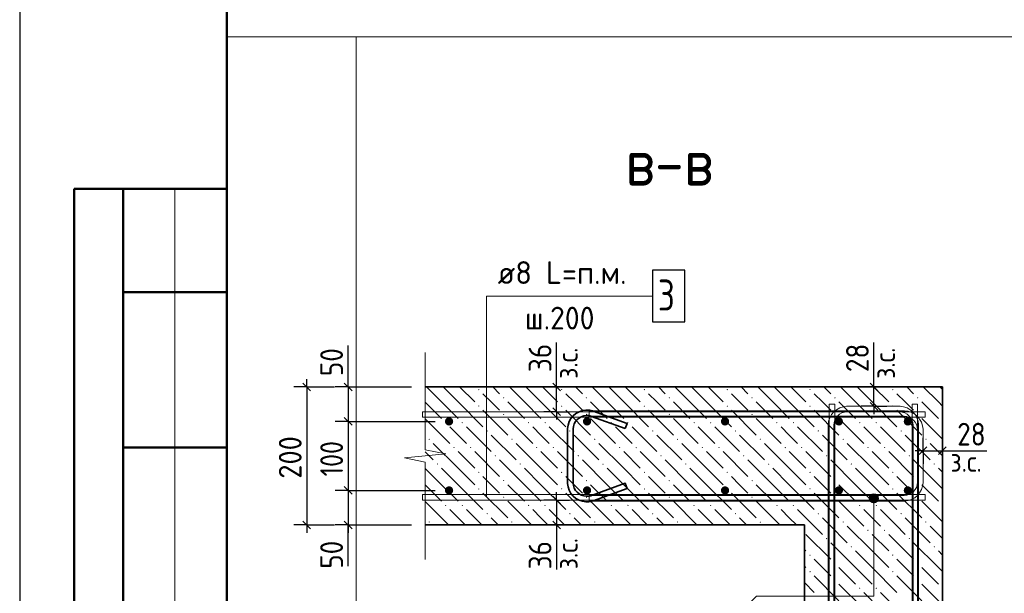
# Model space of a CAD drawing. Header units: millimetres. Extents: x 0 to 42000, y 0 to 29700.
# Tile 3 of 16: x 0 to 9514, y 11591 to 17135. Entities that reach past the tile are written whole.
import ezdxf

# ---------------------------------------------------------------- set-up
doc = ezdxf.new("R2010")
doc.units = ezdxf.units.MM
for name, color, linetype, lineweight in [('Standard', 7, 'Continuous', 25), ('ЖБ Стена верхний уровень', 7, 'Continuous', 35), ('Заголовок чертежа', 7, 'Continuous', 25), ('Позиционная метка линия выноска', 7, 'Continuous', 13), ('Примечания', 7, 'Continuous', 13), ('Стена фоновая арматура У1', 7, 'Continuous', 18), ('Стена фоновая арматура Х1', 7, 'Continuous', 35), ('Стена фоновая затяжка С-обр.', 52, 'Continuous', 25)]:
    doc.layers.add(name, color=color, linetype=linetype, lineweight=lineweight)
doc.layers.add('Размерная выноска', color=7, linetype='Continuous')
doc.layers.add('Стена Хомут', color=7, linetype='Continuous', lineweight=25, true_color=0x6e3c1e)
doc.styles.add('ISOCPEUR', font='txt')

msp = doc.modelspace()

# ---------------------------------------------------------------- hatches: boundary and pattern name
at = {"layer": 'ЖБ Стена верхний уровень', "linetype": 'Continuous', "lineweight": 18, "transparency": 33554687}
for points in [[(4430.2, 13560.3), (4436.8, 13566.8), (4443.3, 13560.3), (4436.8, 13553.8)], [(5230.2, 13560.3), (5236.8, 13566.8), (5243.3, 13560.3), (5236.8, 13553.8)], [(6030.2, 13560.3), (6036.8, 13566.8), (6043.3, 13560.3), (6036.8, 13553.8)], [(6830.2, 13560.3), (6836.8, 13566.8), (6843.3, 13560.3), (6836.8, 13553.8)], [(7630.2, 13560.3), (7636.8, 13566.8), (7643.3, 13560.3), (7636.8, 13553.8)], [(8430.2, 13560.3), (8436.8, 13566.8), (8443.3, 13560.3), (8436.8, 13553.8)], [(4670.3, 13480.3), (4676.7, 13486.8), (4683.3, 13480.3), (4676.7, 13473.8)], [(5470.3, 13480.3), (5476.7, 13486.8), (5483.3, 13480.3), (5476.7, 13473.8)], [(6270.3, 13480.3), (6276.7, 13486.8), (6283.3, 13480.3), (6276.7, 13473.8)], [(7070.3, 13480.3), (7076.7, 13486.8), (7083.3, 13480.3), (7076.7, 13473.8)], [(7870.3, 13480.3), (7876.7, 13486.8), (7883.3, 13480.3), (7876.7, 13473.8)], [(8670.3, 13480.3), (8676.7, 13486.8), (8683.3, 13480.3), (8676.7, 13473.8)], [(4430.2, 13400.3), (4436.8, 13406.8), (4443.3, 13400.3), (4436.8, 13393.8)], [(4670.3, 13320.3), (4676.7, 13326.8), (4683.3, 13320.3), (4676.7, 13313.8)], [(5230.2, 13400.3), (5236.8, 13406.8), (5243.3, 13400.3), (5236.8, 13393.8)], [(5470.3, 13320.3), (5476.7, 13326.8), (5483.3, 13320.3), (5476.7, 13313.8)], [(6030.2, 13400.3), (6036.8, 13406.8), (6043.3, 13400.3), (6036.8, 13393.8)], [(6270.3, 13320.3), (6276.7, 13326.8), (6283.3, 13320.3), (6276.7, 13313.8)], [(6830.2, 13400.3), (6836.8, 13406.8), (6843.3, 13400.3), (6836.8, 13393.8)], [(7070.3, 13320.3), (7076.7, 13326.8), (7083.3, 13320.3), (7076.7, 13313.8)], [(7630.2, 13400.3), (7636.8, 13406.8), (7643.3, 13400.3), (7636.8, 13393.8)], [(7870.3, 13320.3), (7876.7, 13326.8), (7883.3, 13320.3), (7876.7, 13313.8)], [(8430.2, 13400.3), (8436.8, 13406.8), (8443.3, 13400.3), (8436.8, 13393.8)], [(8670.3, 13320.3), (8676.7, 13326.8), (8683.3, 13320.3), (8676.7, 13313.8)], [(4110.2, 13240.3), (4116.8, 13246.8), (4123.3, 13240.3), (4116.8, 13233.8)], [(4270.3, 13240.3), (4276.7, 13246.8), (4283.3, 13240.3), (4276.7, 13233.8)], [(4910.2, 13240.3), (4916.8, 13246.8), (4923.3, 13240.3), (4916.8, 13233.8)], [(5070.3, 13240.3), (5076.7, 13246.8), (5083.3, 13240.3), (5076.7, 13233.8)], [(5710.2, 13240.3), (5716.8, 13246.8), (5723.3, 13240.3), (5716.8, 13233.8)], [(5870.3, 13240.3), (5876.7, 13246.8), (5883.3, 13240.3), (5876.7, 13233.8)], [(6510.2, 13240.3), (6516.8, 13246.8), (6523.3, 13240.3), (6516.8, 13233.8)], [(6670.3, 13240.3), (6676.7, 13246.8), (6683.3, 13240.3), (6676.7, 13233.8)], [(7310.2, 13240.3), (7316.8, 13246.8), (7323.3, 13240.3), (7316.8, 13233.8)], [(7470.3, 13240.3), (7476.7, 13246.8), (7483.3, 13240.3), (7476.7, 13233.8)], [(8110.2, 13240.3), (8116.8, 13246.8), (8123.3, 13240.3), (8116.8, 13233.8)], [(8270.3, 13240.3), (8276.7, 13246.8), (8283.3, 13240.3), (8276.7, 13233.8)], [(8910.2, 13240.3), (8915.6, 13245.6), (8915.6, 13235)], [(4510.2, 13160.3), (4516.8, 13166.8), (4523.3, 13160.3), (4516.8, 13153.8)], [(5310.2, 13160.3), (5316.8, 13166.8), (5323.3, 13160.3), (5316.8, 13153.8)], [(6110.2, 13160.3), (6116.8, 13166.8), (6123.3, 13160.3), (6116.8, 13153.8)], [(6910.2, 13160.3), (6916.8, 13166.8), (6923.3, 13160.3), (6916.8, 13153.8)], [(7710.2, 13160.3), (7716.8, 13166.8), (7723.3, 13160.3), (7716.8, 13153.8)], [(8510.2, 13160.3), (8516.8, 13166.8), (8523.3, 13160.3), (8516.8, 13153.8)], [(3950.3, 13080.3), (3956.8, 13086.8), (3963.2, 13080.3), (3956.8, 13073.8)], [(4750.3, 13080.3), (4756.8, 13086.8), (4763.2, 13080.3), (4756.8, 13073.8)], [(5550.3, 13080.3), (5556.8, 13086.8), (5563.2, 13080.3), (5556.8, 13073.8)], [(6350.3, 13080.3), (6356.8, 13086.8), (6363.3, 13080.3), (6356.8, 13073.8)], [(7150.3, 13080.3), (7156.8, 13086.8), (7163.3, 13080.3), (7156.8, 13073.8)], [(7950.3, 13080.3), (7956.8, 13086.8), (7963.3, 13080.3), (7956.8, 13073.8)], [(8750.3, 13080.3), (8756.8, 13086.8), (8763.3, 13080.3), (8756.8, 13073.8)], [(4190.2, 13000.3), (4196.7, 13006.8), (4203.3, 13000.3), (4196.7, 12993.8)], [(4350.3, 13000.3), (4356.8, 13006.8), (4363.2, 13000.3), (4356.8, 12993.8)], [(4990.2, 13000.3), (4996.7, 13006.8), (5003.3, 13000.3), (4996.7, 12993.8)], [(5150.3, 13000.3), (5156.8, 13006.8), (5163.2, 13000.3), (5156.8, 12993.8)], [(5790.2, 13000.3), (5796.7, 13006.8), (5803.3, 13000.3), (5796.7, 12993.8)], [(5950.3, 13000.3), (5956.8, 13006.8), (5963.2, 13000.3), (5956.8, 12993.8)], [(6590.2, 13000.3), (6596.7, 13006.8), (6603.3, 13000.3), (6596.7, 12993.8)], [(6750.3, 13000.3), (6756.8, 13006.8), (6763.3, 13000.3), (6756.8, 12993.8)], [(7390.2, 13000.3), (7396.8, 13006.8), (7403.3, 13000.3), (7396.8, 12993.8)], [(7550.3, 13000.3), (7556.8, 13006.8), (7563.3, 13000.3), (7556.8, 12993.8)], [(8190.2, 13000.3), (8196.8, 13006.8), (8203.3, 13000.3), (8196.8, 12993.8)], [(8350.3, 13000.3), (8356.8, 13006.8), (8363.3, 13000.3), (8356.8, 12993.8)], [(4030.2, 12840.3), (4036.8, 12846.8), (4043.3, 12840.3), (4036.8, 12833.8)], [(4590.2, 12920.3), (4596.7, 12926.8), (4603.3, 12920.3), (4596.7, 12913.8)], [(4830.2, 12840.3), (4836.8, 12846.8), (4843.3, 12840.3), (4836.8, 12833.8)], [(5390.2, 12920.3), (5396.7, 12926.8), (5403.3, 12920.3), (5396.7, 12913.8)], [(5630.2, 12840.3), (5636.8, 12846.8), (5643.3, 12840.3), (5636.8, 12833.8)], [(6190.2, 12920.3), (6196.7, 12926.8), (6203.3, 12920.3), (6196.7, 12913.8)], [(6430.2, 12840.3), (6436.8, 12846.8), (6443.3, 12840.3), (6436.8, 12833.8)], [(6990.2, 12920.3), (6996.7, 12926.8), (7003.3, 12920.3), (6996.7, 12913.8)], [(7230.2, 12840.3), (7236.8, 12846.8), (7243.3, 12840.3), (7236.8, 12833.8)], [(7790.2, 12920.3), (7796.8, 12926.8), (7803.3, 12920.3), (7796.8, 12913.8)], [(8030.2, 12840.3), (8036.8, 12846.8), (8043.3, 12840.3), (8036.8, 12833.8)], [(8590.2, 12920.3), (8596.8, 12926.8), (8603.3, 12920.3), (8596.8, 12913.8)], [(8830.3, 12840.3), (8836.8, 12846.8), (8843.3, 12840.3), (8836.8, 12833.8)], [(4430.2, 12760.3), (4436.8, 12766.8), (4443.3, 12760.3), (4436.8, 12753.8)], [(5230.2, 12760.3), (5236.8, 12766.8), (5243.3, 12760.3), (5236.8, 12753.8)], [(6030.2, 12760.3), (6036.8, 12766.8), (6043.3, 12760.3), (6036.8, 12753.8)], [(6830.2, 12760.3), (6836.8, 12766.8), (6843.3, 12760.3), (6836.8, 12753.8)], [(7630.2, 12760.3), (7636.8, 12766.8), (7643.3, 12760.3), (7636.8, 12753.8)], [(8430.2, 12760.3), (8436.8, 12766.8), (8443.3, 12760.3), (8436.8, 12753.8)], [(4670.3, 12680.3), (4676.7, 12686.8), (4683.3, 12680.3), (4676.7, 12673.8)], [(5470.3, 12680.3), (5476.7, 12686.8), (5483.3, 12680.3), (5476.7, 12673.8)], [(6270.3, 12680.3), (6276.7, 12686.8), (6283.3, 12680.3), (6276.7, 12673.8)], [(7070.3, 12680.3), (7076.7, 12686.8), (7083.3, 12680.3), (7076.7, 12673.8)], [(7870.3, 12680.3), (7876.7, 12686.8), (7883.3, 12680.3), (7876.7, 12673.8)], [(8670.3, 12680.3), (8676.7, 12686.8), (8683.3, 12680.3), (8676.7, 12673.8)], [(4430.2, 12600.3), (4436.8, 12606.8), (4443.3, 12600.3), (4436.8, 12593.8)], [(5230.2, 12600.3), (5236.8, 12606.8), (5243.3, 12600.3), (5236.8, 12593.8)], [(6030.2, 12600.3), (6036.8, 12606.8), (6043.3, 12600.3), (6036.8, 12593.8)], [(6830.2, 12600.3), (6836.8, 12606.8), (6843.3, 12600.3), (6836.8, 12593.8)], [(7630.2, 12600.3), (7636.8, 12606.8), (7643.3, 12600.3), (7636.8, 12593.8)], [(8430.2, 12600.3), (8436.8, 12606.8), (8443.3, 12600.3), (8436.8, 12593.8)], [(4670.3, 12520.3), (4676.7, 12526.8), (4683.3, 12520.3), (4676.7, 12513.8)], [(5470.3, 12520.3), (5476.7, 12526.8), (5483.3, 12520.3), (5476.7, 12513.8)], [(6270.3, 12520.3), (6276.7, 12526.8), (6283.3, 12520.3), (6276.7, 12513.8)], [(7070.3, 12520.3), (7076.7, 12526.8), (7083.3, 12520.3), (7076.7, 12513.8)], [(7870.3, 12520.3), (7876.7, 12526.8), (7883.3, 12520.3), (7876.7, 12513.8)], [(8670.3, 12520.3), (8676.7, 12526.8), (8683.3, 12520.3), (8676.7, 12513.8)], [(4110.2, 12440.3), (4116.8, 12446.8), (4123.3, 12440.3), (4116.8, 12433.8)], [(4270.3, 12440.3), (4276.7, 12446.8), (4283.3, 12440.3), (4276.7, 12433.8)], [(4910.2, 12440.3), (4916.8, 12446.8), (4923.3, 12440.3), (4916.8, 12433.8)], [(5070.3, 12440.3), (5076.7, 12446.8), (5083.3, 12440.3), (5076.7, 12433.8)], [(5710.2, 12440.3), (5716.8, 12446.8), (5723.3, 12440.3), (5716.8, 12433.8)], [(5870.3, 12440.3), (5876.7, 12446.8), (5883.3, 12440.3), (5876.7, 12433.8)], [(6510.2, 12440.3), (6516.8, 12446.8), (6523.3, 12440.3), (6516.8, 12433.8)], [(6670.3, 12440.3), (6676.7, 12446.8), (6683.3, 12440.3), (6676.7, 12433.8)], [(7310.2, 12440.3), (7316.8, 12446.8), (7323.3, 12440.3), (7316.8, 12433.8)], [(7470.3, 12440.3), (7476.7, 12446.8), (7483.3, 12440.3), (7476.7, 12433.8)], [(8110.2, 12440.3), (8116.8, 12446.8), (8123.3, 12440.3), (8116.8, 12433.8)], [(8270.3, 12440.3), (8276.7, 12446.8), (8283.3, 12440.3), (8276.7, 12433.8)], [(8910.2, 12440.3), (8915.6, 12445.6), (8915.6, 12435)], [(3950.3, 12280.3), (3956.8, 12286.8), (3963.2, 12280.3), (3956.8, 12273.8)], [(4510.2, 12360.3), (4516.8, 12366.8), (4523.3, 12360.3), (4516.8, 12353.8)], [(4750.3, 12280.3), (4756.8, 12286.8), (4763.2, 12280.3), (4756.8, 12273.8)], [(5310.2, 12360.3), (5316.8, 12366.8), (5323.3, 12360.3), (5316.8, 12353.8)], [(5550.3, 12280.3), (5556.8, 12286.8), (5563.2, 12280.3), (5556.8, 12273.8)], [(6110.2, 12360.3), (6116.8, 12366.8), (6123.3, 12360.3), (6116.8, 12353.8)], [(6350.3, 12280.3), (6356.8, 12286.8), (6363.3, 12280.3), (6356.8, 12273.8)], [(6910.2, 12360.3), (6916.8, 12366.8), (6923.3, 12360.3), (6916.8, 12353.8)], [(7150.3, 12280.3), (7156.8, 12286.8), (7163.3, 12280.3), (7156.8, 12273.8)], [(7710.2, 12360.3), (7716.8, 12366.8), (7723.3, 12360.3), (7716.8, 12353.8)], [(7950.3, 12280.3), (7956.8, 12286.8), (7963.3, 12280.3), (7956.8, 12273.8)], [(8510.2, 12360.3), (8516.8, 12366.8), (8523.3, 12360.3), (8516.8, 12353.8)], [(8750.3, 12280.3), (8756.8, 12286.8), (8763.3, 12280.3), (8756.8, 12273.8)], [(8190.2, 12200.3), (8196.8, 12206.8), (8203.3, 12200.3), (8196.8, 12193.8)], [(8350.3, 12200.3), (8356.8, 12206.8), (8363.3, 12200.3), (8356.8, 12193.8)], [(7790.2, 12120.3), (7796.8, 12126.8), (7803.3, 12120.3), (7796.8, 12113.8)], [(8590.2, 12120.3), (8596.8, 12126.8), (8603.3, 12120.3), (8596.8, 12113.8)], [(8030.2, 12040.3), (8036.8, 12046.8), (8043.3, 12040.3), (8036.8, 12033.8)], [(8830.3, 12040.3), (8836.8, 12046.8), (8843.3, 12040.3), (8836.8, 12033.8)], [(7630.2, 11960.3), (7636.8, 11966.8), (7643.3, 11960.3), (7636.8, 11953.8)], [(8430.2, 11960.3), (8436.8, 11966.8), (8443.3, 11960.3), (8436.8, 11953.8)], [(7630.2, 11800.3), (7636.8, 11806.8), (7643.3, 11800.3), (7636.8, 11793.8)], [(7870.3, 11880.3), (7876.7, 11886.8), (7883.3, 11880.3), (7876.7, 11873.8)], [(8430.2, 11800.3), (8436.8, 11806.8), (8443.3, 11800.3), (8436.8, 11793.8)], [(8670.3, 11880.3), (8676.7, 11886.8), (8683.3, 11880.3), (8676.7, 11873.8)], [(7870.3, 11720.3), (7876.7, 11726.8), (7883.3, 11720.3), (7876.7, 11713.8)], [(8670.3, 11720.3), (8676.7, 11726.8), (8683.3, 11720.3), (8676.7, 11713.8)], [(8110.2, 11640.3), (8116.8, 11646.8), (8123.3, 11640.3), (8116.8, 11633.8)], [(8270.3, 11640.3), (8276.7, 11646.8), (8283.3, 11640.3), (8276.7, 11633.8)], [(8910.2, 11640.3), (8915.6, 11645.6), (8915.6, 11635)]]:
    msp.add_hatch(color=7, dxfattribs=at).paths.add_polyline_path(points, flags=16)
at = {"layer": 'Позиционная метка линия выноска', "linetype": 'Continuous', "lineweight": 13, "transparency": 33554687}
for points in [[(8208.4, 12509.1), (8298.4, 12509.1), (8292.1, 12531.6)], [(8208.4, 12509.1), (8292.1, 12531.6), (8214.7, 12531.6)], [(8214.7, 12486.6), (8298.4, 12509.1), (8208.4, 12509.1)], [(8214.7, 12531.6), (8292.1, 12531.6), (8275.9, 12547.8)], [(8214.7, 12531.6), (8275.9, 12547.8), (8230.9, 12547.8)], [(8214.7, 12486.6), (8292.1, 12486.6), (8298.4, 12509.1)], [(8230.9, 12470.4), (8292.1, 12486.6), (8214.7, 12486.6)], [(8230.9, 12547.8), (8275.9, 12547.8), (8253.4, 12554.1)], [(8230.9, 12470.4), (8275.9, 12470.4), (8292.1, 12486.6)], [(8275.9, 12470.4), (8230.9, 12470.4), (8253.4, 12464.1)]]:
    msp.add_hatch(color=7, dxfattribs=at).paths.add_polyline_path(points)
at = {"layer": 'Стена фоновая арматура Х1', "linetype": 'Continuous', "lineweight": 18, "transparency": 33554687}
for points in [[(4188.9, 13252.4), (4185.9, 13267.7), (4177.2, 13280.7), (4164.2, 13289.4), (4148.9, 13292.4), (4133.6, 13289.4), (4120.6, 13280.7), (4112, 13267.7), (4108.9, 13252.4), (4112, 13237.1), (4120.6, 13224.1), (4133.6, 13215.5), (4148.9, 13212.4), (4164.2, 13215.5), (4177.2, 13224.1), (4185.9, 13237.1)], [(5522.2, 13252.4), (5519.2, 13267.7), (5510.5, 13280.7), (5497.5, 13289.4), (5482.2, 13292.4), (5466.9, 13289.4), (5454, 13280.7), (5445.3, 13267.7), (5442.2, 13252.4), (5445.3, 13237.1), (5454, 13224.1), (5466.9, 13215.5), (5482.2, 13212.4), (5497.5, 13215.5), (5510.5, 13224.1), (5519.2, 13237.1)], [(6855.6, 13252.4), (6852.5, 13267.7), (6843.9, 13280.7), (6830.9, 13289.4), (6815.6, 13292.4), (6800.3, 13289.4), (6787.3, 13280.7), (6778.6, 13267.7), (6775.6, 13252.4), (6778.6, 13237.1), (6787.3, 13224.1), (6800.3, 13215.5), (6815.6, 13212.4), (6830.9, 13215.5), (6843.9, 13224.1), (6852.5, 13237.1)], [(7955.6, 13252.4), (7952.5, 13267.7), (7943.9, 13280.7), (7930.9, 13289.4), (7915.6, 13292.4), (7900.3, 13289.4), (7887.3, 13280.7), (7878.6, 13267.7), (7875.6, 13252.4), (7878.6, 13237.1), (7887.3, 13224.1), (7900.3, 13215.5), (7915.6, 13212.4), (7930.9, 13215.5), (7943.9, 13224.1), (7952.5, 13237.1)], [(8622.2, 13252.4), (8619.2, 13267.7), (8610.5, 13280.7), (8597.5, 13289.4), (8582.2, 13292.4), (8566.9, 13289.4), (8554, 13280.7), (8545.3, 13267.7), (8542.2, 13252.4), (8545.3, 13237.1), (8554, 13224.1), (8566.9, 13215.5), (8582.2, 13212.4), (8597.5, 13215.5), (8610.5, 13224.1), (8619.2, 13237.1)], [(4188.9, 12585.8), (4185.9, 12601.1), (4177.2, 12614), (4164.2, 12622.7), (4148.9, 12625.8), (4133.6, 12622.7), (4120.6, 12614), (4112, 12601.1), (4108.9, 12585.8), (4112, 12570.5), (4120.6, 12557.5), (4133.6, 12548.8), (4148.9, 12545.8), (4164.2, 12548.8), (4177.2, 12557.5), (4185.9, 12570.5)], [(5522.2, 12585.8), (5519.2, 12601.1), (5510.5, 12614), (5497.5, 12622.7), (5482.2, 12625.8), (5466.9, 12622.7), (5454, 12614), (5445.3, 12601.1), (5442.2, 12585.8), (5445.3, 12570.5), (5454, 12557.5), (5466.9, 12548.8), (5482.2, 12545.8), (5497.5, 12548.8), (5510.5, 12557.5), (5519.2, 12570.5)], [(6855.6, 12585.8), (6852.5, 12601.1), (6843.9, 12614), (6830.9, 12622.7), (6815.6, 12625.8), (6800.3, 12622.7), (6787.3, 12614), (6778.6, 12601.1), (6775.6, 12585.8), (6778.6, 12570.5), (6787.3, 12557.5), (6800.3, 12548.8), (6815.6, 12545.8), (6830.9, 12548.8), (6843.9, 12557.5), (6852.5, 12570.5)], [(7955.6, 12585.8), (7952.5, 12601.1), (7943.9, 12614), (7930.9, 12622.7), (7915.6, 12625.8), (7900.3, 12622.7), (7887.3, 12614), (7878.6, 12601.1), (7875.6, 12585.8), (7878.6, 12570.5), (7887.3, 12557.5), (7900.3, 12548.8), (7915.6, 12545.8), (7930.9, 12548.8), (7943.9, 12557.5), (7952.5, 12570.5)], [(8622.2, 12585.8), (8619.2, 12601.1), (8610.5, 12614), (8597.5, 12622.7), (8582.2, 12625.8), (8566.9, 12622.7), (8554, 12614), (8545.3, 12601.1), (8542.2, 12585.8), (8545.3, 12570.5), (8554, 12557.5), (8566.9, 12548.8), (8582.2, 12545.8), (8597.5, 12548.8), (8610.5, 12557.5), (8619.2, 12570.5)]]:
    msp.add_hatch(color=7, dxfattribs=at).paths.add_polyline_path(points)

# ---------------------------------------------------------------- linework, layer by layer
at = {"layer": 'Standard', "color": 7, "linetype": 'Continuous', "lineweight": 25, "transparency": 33554687}
for p, q in [((2000, 29200), (2000, 1058.3)), ((2736.6, 13623.3), (2811.6, 13548.3)), ((3136.6, 13623.3), (3211.6, 13548.3)), ((5225.6, 13548.3), (5150.6, 13623.3)), ((8292.3, 13548.3), (8217.2, 13623.3)), ((8292.3, 13361.6), (8217.2, 13436.6)), ((5225.6, 13308.3), (5150.6, 13383.3)), ((3136.6, 13289.9), (3211.6, 13214.9)), ((8691.4, 12931.5), (8766.4, 13006.5)), ((8878.1, 12931.5), (8953.1, 13006.5)), ((3136.6, 12623.3), (3211.6, 12548.3)), ((5150.6, 12529.9), (5225.6, 12454.9)), ((2736.6, 12289.9), (2811.6, 12214.9)), ((3136.6, 12289.9), (3211.6, 12214.9)), ((5150.6, 12289.9), (5225.6, 12214.9))]:
    msp.add_line(p, q, dxfattribs=at)
at = {"layer": 'Standard', "color": 254, "linetype": 'Continuous', "lineweight": 18, "true_color": 0xc4c4ff, "transparency": 33554687}
msp.add_line((3251.8, 16969.3), (3251.8, 7459.6), dxfattribs=at)
at = {"layer": 'Standard', "color": 7, "linetype": 'Continuous', "lineweight": 50, "transparency": 33554687}
for p, q in [((6.2, 15500), (0, 15500)), ((2000, 15500), (526.8, 15500)), ((526.8, 15500), (526.8, 9000)), ((526.8, 15500), (526.8, 9000)), ((1000, 15500), (1000, 9000)), ((2000, 14500), (1000, 14500)), ((2000, 13000), (1000, 13000))]:
    msp.add_line(p, q, dxfattribs=at)
at = {"layer": 'Standard', "color": 7, "linetype": 'Continuous', "lineweight": 13, "transparency": 33554687}
msp.add_line((1500, 15500), (1500, 9000), dxfattribs=at)
at = {"layer": 'Standard', "color": 7, "linetype": 'Continuous', "lineweight": -3, "transparency": 33554687}
for p, q in [((2774.1, 13585.8), (2774.1, 13660.8)), ((3174.1, 13585.8), (3174.1, 13660.8)), ((5188.1, 13585.8), (5188.1, 13660.8)), ((8254.8, 13585.8), (8254.8, 13660.8)), ((2774.1, 13585.8), (2649.1, 13585.8)), ((2774.1, 13585.8), (2899.1, 13585.8)), ((2774.1, 13585.8), (3040.8, 13585.8)), ((2774.1, 13585.8), (2774.1, 12252.4)), ((3174.1, 13585.8), (3049.1, 13585.8)), ((3174.1, 13585.8), (3299.1, 13585.8)), ((3174.1, 13585.8), (3785.1, 13585.8)), ((3174.1, 13585.8), (3174.1, 13252.4)), ((5188.1, 13585.8), (5063.1, 13585.8)), ((5188.1, 13585.8), (5313.1, 13585.8)), ((5188.1, 13345.8), (5188.1, 13585.8)), ((8254.8, 13585.8), (8129.8, 13585.8)), ((8254.8, 13585.8), (8379.7, 13585.8)), ((8254.8, 13399.1), (8254.8, 13585.8)), ((5188.1, 13345.8), (5063.1, 13345.8)), ((5188.1, 13345.8), (5313.1, 13345.8)), ((5188.1, 13345.8), (5188.1, 13270.8)), ((8254.8, 13399.1), (8129.8, 13399.1)), ((8254.8, 13399.1), (8379.7, 13399.1)), ((8254.8, 13399.1), (8254.8, 13324.1)), ((3174.1, 13252.4), (3049.1, 13252.4)), ((3174.1, 13252.4), (3299.1, 13252.4)), ((3174.1, 13252.4), (4015.6, 13252.4)), ((3174.1, 13252.4), (3174.1, 12585.8)), ((8728.9, 12969), (8728.9, 13094)), ((8915.6, 12969), (8915.6, 13094)), ((8728.9, 12969), (8653.9, 12969)), ((8728.9, 12969), (8728.9, 12844)), ((8728.9, 12969), (8915.6, 12969)), ((8915.6, 12969), (8915.6, 12844)), ((8915.6, 12969), (8990.6, 12969)), ((3174.1, 12585.8), (3049.1, 12585.8)), ((3174.1, 12585.8), (3299.1, 12585.8)), ((3174.1, 12585.8), (4015.6, 12585.8)), ((3174.1, 12585.8), (3174.1, 12252.4)), ((5188.1, 12492.4), (5188.1, 12567.4)), ((5188.1, 12492.4), (5063.1, 12492.4)), ((5188.1, 12492.4), (5313.1, 12492.4)), ((5188.1, 12492.4), (5188.1, 12252.4)), ((2774.1, 12252.4), (2649.1, 12252.4)), ((2774.1, 12252.4), (2899.1, 12252.4)), ((2774.1, 12252.4), (3040.8, 12252.4)), ((2774.1, 12252.4), (2774.1, 12177.4)), ((3174.1, 12252.4), (3049.1, 12252.4)), ((3174.1, 12252.4), (3299.1, 12252.4)), ((3174.1, 12252.4), (3785.1, 12252.4)), ((3174.1, 12252.4), (3174.1, 12177.4)), ((5188.1, 12252.4), (5063.1, 12252.4)), ((5188.1, 12252.4), (5313.1, 12252.4)), ((5188.1, 12252.4), (5188.1, 12177.4))]:
    msp.add_line(p, q, dxfattribs=at)
at = {"layer": 'Standard', "color": 7, "linetype": 'Continuous', "lineweight": 25, "transparency": 33554687}
msp.add_lwpolyline([(0, 0), (42000, 0), (42000, 29700), (0, 29700), (0, 0)], close=True, dxfattribs=at)
at = {"layer": 'Standard', "color": 7, "linetype": 'Continuous', "lineweight": 50, "transparency": 33554687}
msp.add_lwpolyline([(2000, 29200), (41500, 29200), (41500, 500), (2000, 500), (2000, 29200)], close=True, dxfattribs=at)
at = {"layer": 'Standard', "color": 7, "linetype": 'Continuous', "lineweight": 13, "transparency": 33554687}
for points in [[(31777, 29200), (2000, 29200), (2000, 6000), (31777, 6000), (31777, 29200)], [(2000, 16969.3), (2000, 500), (24618.4, 500), (24618.4, 16969.3), (2000, 16969.3)]]:
    msp.add_lwpolyline(points, dxfattribs=at)
at = {"layer": 'ЖБ Стена верхний уровень', "color": 7, "linetype": 'Continuous', "lineweight": 35, "transparency": 33554687}
for p, q in [((8915.6, 13585.8), (3918.5, 13585.8)), ((8915.6, 12252.4), (8915.6, 13585.8)), ((3918.5, 12252.4), (7582.2, 12252.4)), ((7582.2, 12252.4), (7582.2, 8126.3)), ((8915.6, 8126.3), (8915.6, 12252.4))]:
    msp.add_line(p, q, dxfattribs=at)
at = {"layer": 'ЖБ Стена верхний уровень', "color": 9, "linetype": 'Continuous', "lineweight": 18, "true_color": 0xc7c7c7, "transparency": 33554687}
for p, q in [((4076.7, 13440.3), (3931.3, 13585.8)), ((4091.3, 13585.8), (4236.8, 13440.3)), ((4251.3, 13585.8), (4396.7, 13440.3)), ((4556.8, 13440.3), (4476.7, 13520.3)), ((4571.3, 13585.8), (4636.8, 13520.3)), ((4876.7, 13440.3), (4731.3, 13585.8)), ((4891.3, 13585.8), (5036.8, 13440.3)), ((5051.3, 13585.8), (5196.7, 13440.3)), ((5356.8, 13440.3), (5276.7, 13520.3)), ((5371.3, 13585.8), (5436.8, 13520.3)), ((5676.7, 13440.3), (5531.3, 13585.8)), ((5691.3, 13585.8), (5836.8, 13440.3)), ((5851.3, 13585.8), (5996.7, 13440.3)), ((6156.8, 13440.3), (6076.7, 13520.3)), ((6171.3, 13585.8), (6236.8, 13520.3)), ((6476.7, 13440.3), (6331.3, 13585.8)), ((6491.3, 13585.8), (6636.8, 13440.3)), ((6651.3, 13585.8), (6796.7, 13440.3)), ((6956.8, 13440.3), (6876.7, 13520.3)), ((6971.3, 13585.8), (7036.8, 13520.3)), ((7276.7, 13440.3), (7131.3, 13585.8)), ((7291.3, 13585.8), (7436.8, 13440.3)), ((7451.3, 13585.8), (7596.8, 13440.3)), ((7756.8, 13440.3), (7676.7, 13520.3)), ((7771.3, 13585.8), (7836.8, 13520.3)), ((8076.7, 13440.3), (7931.3, 13585.8)), ((8091.3, 13585.8), (8236.8, 13440.3)), ((8251.3, 13585.8), (8396.8, 13440.3)), ((8556.8, 13440.3), (8476.7, 13520.3)), ((8571.3, 13585.8), (8636.8, 13520.3)), ((8876.7, 13440.3), (8731.3, 13585.8)), ((8891.3, 13585.8), (8915.6, 13561.5)), ((3918.5, 13438.6), (4076.7, 13280.3)), ((4076.7, 13440.3), (4236.8, 13280.3)), ((4236.8, 13440.3), (4476.7, 13200.3)), ((4636.8, 13360.3), (4556.8, 13440.3)), ((4716.8, 13440.3), (4876.7, 13280.3)), ((4876.7, 13440.3), (5036.8, 13280.3)), ((5036.8, 13440.3), (5276.7, 13200.3)), ((5436.8, 13360.3), (5356.8, 13440.3)), ((5516.8, 13440.3), (5676.7, 13280.3)), ((5676.7, 13440.3), (5836.8, 13280.3)), ((5836.8, 13440.3), (6076.7, 13200.3)), ((6236.8, 13360.3), (6156.8, 13440.3)), ((6316.8, 13440.3), (6476.7, 13280.3)), ((6476.7, 13440.3), (6636.8, 13280.3)), ((6636.8, 13440.3), (6876.7, 13200.3)), ((7036.8, 13360.3), (6956.8, 13440.3)), ((7116.8, 13440.3), (7276.7, 13280.3)), ((7276.7, 13440.3), (7436.8, 13280.3)), ((7436.8, 13440.3), (7676.7, 13200.3)), ((7836.8, 13360.3), (7756.8, 13440.3)), ((7916.8, 13440.3), (8076.7, 13280.3)), ((8076.7, 13440.3), (8236.8, 13280.3)), ((8236.8, 13440.3), (8476.7, 13200.3)), ((8636.8, 13360.3), (8556.8, 13440.3)), ((8716.8, 13440.3), (8876.7, 13280.3)), ((8876.7, 13440.3), (8915.6, 13401.5)), ((4476.7, 13360.3), (4716.8, 13120.3)), ((5276.7, 13360.3), (5516.8, 13120.3)), ((6076.7, 13360.3), (6316.8, 13120.3)), ((6876.7, 13360.3), (7116.8, 13120.3)), ((7676.7, 13360.3), (7916.8, 13120.3)), ((8476.7, 13360.3), (8716.8, 13120.3)), ((3918.5, 13278.6), (4156.8, 13040.3)), ((4716.8, 13280.3), (4956.8, 13040.3)), ((5516.8, 13280.3), (5756.8, 13040.3)), ((6316.8, 13280.3), (6556.8, 13040.3)), ((7116.8, 13280.3), (7356.8, 13040.3)), ((7916.8, 13280.3), (8156.8, 13040.3)), ((8716.8, 13280.3), (8915.6, 13081.5)), ((4236.8, 13120.3), (4156.8, 13200.3)), ((4316.8, 13200.3), (4556.8, 12960.3)), ((5036.8, 13120.3), (4956.8, 13200.3)), ((5116.8, 13200.3), (5356.8, 12960.3)), ((5836.8, 13120.3), (5756.8, 13200.3)), ((5916.8, 13200.3), (6156.8, 12960.3)), ((6636.8, 13120.3), (6556.8, 13200.3)), ((6716.8, 13200.3), (6956.8, 12960.3)), ((7436.8, 13120.3), (7356.8, 13200.3)), ((7516.8, 13200.3), (7756.8, 12960.3)), ((8236.8, 13120.3), (8156.8, 13200.3)), ((8316.8, 13200.3), (8556.8, 12960.3)), ((4236.8, 12800.3), (3996.7, 13040.3)), ((4316.8, 13040.3), (4236.8, 13120.3)), ((4556.8, 13120.3), (4796.7, 12880.3)), ((5036.8, 12800.3), (4796.7, 13040.3)), ((5116.8, 13040.3), (5036.8, 13120.3)), ((5356.8, 13120.3), (5596.7, 12880.3)), ((5836.8, 12800.3), (5596.7, 13040.3)), ((5916.8, 13040.3), (5836.8, 13120.3)), ((6156.8, 13120.3), (6396.7, 12880.3)), ((6636.8, 12800.3), (6396.7, 13040.3)), ((6716.8, 13040.3), (6636.8, 13120.3)), ((6956.8, 13120.3), (7196.7, 12880.3)), ((7436.8, 12800.3), (7196.7, 13040.3)), ((7516.8, 13040.3), (7436.8, 13120.3)), ((7756.8, 13120.3), (7996.8, 12880.3)), ((8236.8, 12800.3), (7996.8, 13040.3)), ((8316.8, 13040.3), (8236.8, 13120.3)), ((8556.8, 13120.3), (8796.8, 12880.3)), ((8915.6, 12921.5), (8796.8, 13040.3)), ((3918.5, 12958.6), (3996.7, 12880.3)), ((4236.8, 12960.3), (4396.7, 12800.3)), ((4396.7, 12960.3), (4636.8, 12720.3)), ((5036.8, 12960.3), (5196.7, 12800.3)), ((5196.7, 12960.3), (5436.8, 12720.3)), ((5836.8, 12960.3), (5996.7, 12800.3)), ((5996.7, 12960.3), (6236.8, 12720.3)), ((6636.8, 12960.3), (6796.7, 12800.3)), ((6796.7, 12960.3), (7036.8, 12720.3)), ((7436.8, 12960.3), (7596.8, 12800.3)), ((7596.8, 12960.3), (7836.8, 12720.3)), ((8236.8, 12960.3), (8396.8, 12800.3)), ((8396.8, 12960.3), (8636.8, 12720.3)), ((4876.7, 12640.3), (4636.8, 12880.3)), ((5676.7, 12640.3), (5436.8, 12880.3)), ((6476.7, 12640.3), (6236.8, 12880.3)), ((7276.7, 12640.3), (7036.8, 12880.3)), ((8076.7, 12640.3), (7836.8, 12880.3)), ((8876.7, 12640.3), (8636.8, 12880.3)), ((4076.7, 12640.3), (3918.5, 12798.6)), ((4076.7, 12800.3), (4236.8, 12640.3)), ((4236.8, 12800.3), (4396.7, 12640.3)), ((4876.7, 12800.3), (5036.8, 12640.3)), ((5036.8, 12800.3), (5196.7, 12640.3)), ((5676.7, 12800.3), (5836.8, 12640.3)), ((5836.8, 12800.3), (5996.7, 12640.3)), ((6476.7, 12800.3), (6636.8, 12640.3)), ((6636.8, 12800.3), (6796.7, 12640.3)), ((7276.7, 12800.3), (7436.8, 12640.3)), ((7436.8, 12800.3), (7596.8, 12640.3)), ((8076.7, 12800.3), (8236.8, 12640.3)), ((8236.8, 12800.3), (8396.8, 12640.3)), ((8876.7, 12800.3), (8915.6, 12761.5)), ((4556.8, 12640.3), (4476.7, 12720.3)), ((5356.8, 12640.3), (5276.7, 12720.3)), ((6156.8, 12640.3), (6076.7, 12720.3)), ((6956.8, 12640.3), (6876.7, 12720.3)), ((7756.8, 12640.3), (7676.7, 12720.3)), ((8556.8, 12640.3), (8476.7, 12720.3)), ((3918.5, 12638.6), (4076.7, 12480.3)), ((4076.7, 12640.3), (4236.8, 12480.3)), ((4236.8, 12640.3), (4476.7, 12400.3)), ((4476.7, 12560.3), (4716.8, 12320.3)), ((4636.8, 12560.3), (4556.8, 12640.3)), ((4716.8, 12640.3), (4876.7, 12480.3)), ((4876.7, 12640.3), (5036.8, 12480.3)), ((5036.8, 12640.3), (5276.7, 12400.3)), ((5276.7, 12560.3), (5516.8, 12320.3)), ((5436.8, 12560.3), (5356.8, 12640.3)), ((5516.8, 12640.3), (5676.7, 12480.3)), ((5676.7, 12640.3), (5836.8, 12480.3)), ((5836.8, 12640.3), (6076.7, 12400.3)), ((6076.7, 12560.3), (6316.8, 12320.3)), ((6236.8, 12560.3), (6156.8, 12640.3)), ((6316.8, 12640.3), (6476.7, 12480.3)), ((6476.7, 12640.3), (6636.8, 12480.3)), ((6636.8, 12640.3), (6876.7, 12400.3)), ((6876.7, 12560.3), (7116.8, 12320.3)), ((7036.8, 12560.3), (6956.8, 12640.3)), ((7116.8, 12640.3), (7276.7, 12480.3)), ((7276.7, 12640.3), (7436.8, 12480.3)), ((7436.8, 12640.3), (7676.7, 12400.3)), ((7676.7, 12560.3), (7916.8, 12320.3)), ((7836.8, 12560.3), (7756.8, 12640.3)), ((7916.8, 12640.3), (8076.7, 12480.3)), ((8076.7, 12640.3), (8236.8, 12480.3)), ((8236.8, 12640.3), (8476.7, 12400.3)), ((8476.7, 12560.3), (8716.8, 12320.3)), ((8636.8, 12560.3), (8556.8, 12640.3)), ((8716.8, 12640.3), (8876.7, 12480.3)), ((8876.7, 12640.3), (8915.6, 12601.5)), ((3918.5, 12478.6), (4144.6, 12252.4)), ((4716.8, 12480.3), (4944.6, 12252.4)), ((5516.8, 12480.3), (5744.6, 12252.4)), ((6316.8, 12480.3), (6544.6, 12252.4)), ((7116.8, 12480.3), (7344.6, 12252.4)), ((7916.8, 12480.3), (8144.6, 12252.4)), ((8716.8, 12480.3), (8915.6, 12281.5)), ((4236.8, 12320.3), (4156.8, 12400.3)), ((4316.8, 12400.3), (4464.6, 12252.4)), ((5036.8, 12320.3), (4956.8, 12400.3)), ((5116.8, 12400.3), (5264.6, 12252.4)), ((5836.8, 12320.3), (5756.8, 12400.3)), ((5916.8, 12400.3), (6064.6, 12252.4)), ((6636.8, 12320.3), (6556.8, 12400.3)), ((6716.8, 12400.3), (6864.6, 12252.4)), ((7436.8, 12320.3), (7356.8, 12400.3)), ((7516.8, 12400.3), (7664.6, 12252.4)), ((8236.8, 12320.3), (8156.8, 12400.3)), ((8316.8, 12400.3), (8464.6, 12252.4)), ((4304.6, 12252.4), (4236.8, 12320.3)), ((4556.8, 12320.3), (4624.6, 12252.4)), ((5104.6, 12252.4), (5036.8, 12320.3)), ((5356.8, 12320.3), (5424.6, 12252.4)), ((5904.6, 12252.4), (5836.8, 12320.3)), ((6156.8, 12320.3), (6224.6, 12252.4)), ((6704.6, 12252.4), (6636.8, 12320.3)), ((6956.8, 12320.3), (7024.6, 12252.4)), ((7504.6, 12252.4), (7436.8, 12320.3)), ((7756.8, 12320.3), (7824.6, 12252.4)), ((8304.6, 12252.4), (8236.8, 12320.3)), ((8556.8, 12320.3), (8624.6, 12252.4)), ((7664.6, 12252.4), (7756.8, 12160.3)), ((7824.6, 12252.4), (7996.8, 12080.3)), ((8236.8, 12000.3), (7996.8, 12240.3)), ((8144.6, 12252.4), (8156.8, 12240.3)), ((8316.8, 12240.3), (8304.6, 12252.4)), ((8464.6, 12252.4), (8556.8, 12160.3)), ((8624.6, 12252.4), (8796.8, 12080.3)), ((8915.6, 12121.5), (8796.8, 12240.3)), ((7596.8, 12160.3), (7836.8, 11920.3)), ((8236.8, 12160.3), (8396.8, 12000.3)), ((8396.8, 12160.3), (8636.8, 11920.3)), ((7582.2, 12014.8), (7596.8, 12000.3)), ((8076.7, 11840.3), (7836.8, 12080.3)), ((8076.7, 12000.3), (8236.8, 11840.3)), ((8236.8, 12000.3), (8396.8, 11840.3)), ((8876.7, 11840.3), (8636.8, 12080.3)), ((8876.7, 12000.3), (8915.6, 11961.5)), ((7756.8, 11840.3), (7676.7, 11920.3)), ((8556.8, 11840.3), (8476.7, 11920.3)), ((7582.2, 11854.8), (7596.8, 11840.3)), ((7836.8, 11760.3), (7756.8, 11840.3)), ((7916.8, 11840.3), (8076.7, 11680.3)), ((8076.7, 11840.3), (8236.8, 11680.3)), ((8236.8, 11840.3), (8476.7, 11600.3)), ((8636.8, 11760.3), (8556.8, 11840.3)), ((8716.8, 11840.3), (8876.7, 11680.3)), ((8876.7, 11840.3), (8915.6, 11801.5)), ((7676.7, 11760.3), (7916.8, 11520.3)), ((8476.7, 11760.3), (8716.8, 11520.3)), ((7582.2, 11694.8), (7676.7, 11600.3)), ((7916.8, 11680.3), (8156.8, 11440.3)), ((8716.8, 11680.3), (8915.6, 11481.5)), ((8236.8, 11520.3), (8156.8, 11600.3)), ((8316.8, 11600.3), (8556.8, 11360.3))]:
    msp.add_line(p, q, dxfattribs=at)
at = {"layer": 'Позиционная метка линия выноска', "color": 7, "linetype": 'Continuous', "lineweight": 13, "transparency": 33554687}
for p, q in [((8208.4, 12509.1), (8208.4, 12509.1)), ((8253.4, 12554.1), (8253.4, 12554.1)), ((8253.4, 12464.1), (8253.4, 12464.1)), ((8298.4, 12509.1), (8298.4, 12509.1))]:
    msp.add_line(p, q, dxfattribs=at)
for points in [[(4511.2, 12519.1), (4511.2, 14463.5), (6116.2, 14463.5)], [(6797.8, 11241.3), (7118.8, 11562.3), (8253.4, 11562.3), (8253.4, 12509.1)]]:
    msp.add_lwpolyline(points, dxfattribs=at)
msp.add_circle((8253.4, 12509.1), 45, dxfattribs=at)
at = {"layer": 'Примечания', "color": 7, "linetype": 'Continuous', "lineweight": 13, "transparency": 33554687}
for p, q in [((3918.5, 13919.1), (3918.5, 13919.1)), ((3918.5, 12979.1), (3918.5, 13919.1)), ((4118.5, 12939.1), (3918.5, 12979.1)), ((3718.5, 12899.1), (4118.5, 12939.1)), ((3918.5, 12859.1), (3718.5, 12899.1)), ((3918.5, 11919.1), (3918.5, 12859.1))]:
    msp.add_line(p, q, dxfattribs=at)
at = {"layer": 'Размерная выноска', "color": 7, "linetype": 'Continuous', "lineweight": -3, "transparency": 33554687}
for p, q in [((5188.1, 13585.8), (5188.1, 14016)), ((8254.8, 13585.8), (8254.8, 14016)), ((3174.1, 13585.8), (3174.1, 13985.8)), ((8915.6, 12969), (9345.8, 12969)), ((3174.1, 11852.4), (3174.1, 12252.4)), ((5188.1, 12252.4), (5188.1, 11822.2))]:
    msp.add_line(p, q, dxfattribs=at)
at = {"layer": 'Стена фоновая арматура У1', "color": 7, "linetype": 'Continuous', "lineweight": 25, "transparency": 33554687}
msp.add_lwpolyline([(6116.2, 14213.5), (6426.2, 14213.5), (6426.2, 14713.5), (6116.2, 14713.5), (6116.2, 14213.5)], dxfattribs=at)
at = {"layer": 'Стена фоновая арматура У1', "color": 7, "linetype": 'Continuous', "lineweight": 13, "transparency": 33554687}
for points in [[(7822.2, 8099.6), (7822.2, 13419.1), (7875.6, 13419.1), (7875.6, 8099.6), (7822.2, 8099.6)], [(8622.2, 8099.6), (8622.2, 13419.1), (8675.6, 13419.1), (8675.6, 8099.6), (8622.2, 8099.6)], [(8748.9, 13292.4), (3891.8, 13292.4), (3891.8, 13345.8), (8748.9, 13345.8), (8748.9, 13292.4)], [(8748.9, 12492.4), (3891.8, 12492.4), (3891.8, 12545.8), (8748.9, 12545.8), (8748.9, 12492.4)]]:
    msp.add_lwpolyline(points, dxfattribs=at)
at = {"layer": 'Стена фоновая затяжка С-обр.', "color": 7, "linetype": 'Continuous', "lineweight": 35, "transparency": 33554687}
msp.add_lwpolyline([(5851.8, 13182.5), (5525, 13301.4), (5519.7, 13303.2), (5514.4, 13304.7), (5509, 13306), (5503.6, 13307.1), (5498.2, 13307.9), (5492.7, 13308.5), (5487.2, 13308.9), (5481.6, 13309.1), (5475.3, 13309.1), (5451.2, 13305.7), (5426.8, 13297.7), (5404.5, 13285.2), (5386.3, 13270), (5371.1, 13251.8), (5358.5, 13229.4), (5350.5, 13205), (5347.1, 13180.9), (5347.1, 12657.3), (5350.5, 12633.2), (5358.5, 12608.8), (5371.1, 12586.4), (5386.3, 12568.2), (5404.5, 12553), (5426.8, 12540.5), (5451.2, 12532.4), (5475.3, 12529.1), (5481.6, 12529.1), (5487.2, 12529.3), (5492.7, 12529.7), (5498.2, 12530.3), (5503.6, 12531.1), (5509, 12532.2), (5514.4, 12533.5), (5519.7, 12535), (5525, 12536.7), (5851.8, 12655.7), (5870.1, 12605.6), (5542.5, 12486.3), (5535.3, 12484), (5527.9, 12481.9), (5520.4, 12480.1), (5512.9, 12478.6), (5505.3, 12477.4), (5497.6, 12476.5), (5490, 12476), (5482.4, 12475.8), (5471.6, 12475.8), (5439.1, 12480.3), (5405.2, 12491.4), (5374.1, 12508.9), (5348.4, 12530.4), (5327, 12556), (5309.5, 12587.2), (5298.3, 12621.1), (5293.8, 12653.6), (5293.8, 13184.6), (5298.3, 13217.1), (5309.5, 13251), (5327, 13282.2), (5348.4, 13307.8), (5374.1, 13329.3), (5405.2, 13346.7), (5439.1, 13357.9), (5471.6, 13362.4), (5482.4, 13362.4), (5490, 13362.2), (5497.6, 13361.6), (5505.3, 13360.8), (5512.9, 13359.6), (5520.4, 13358.1), (5527.9, 13356.3), (5535.3, 13354.2), (5542.5, 13351.8), (5870.1, 13232.6), (5851.8, 13182.5)], dxfattribs=at)
at = {"layer": 'Стена Хомут', "color": 36, "linetype": 'Continuous', "lineweight": 13, "true_color": 0x6e3c1e, "transparency": 33554687}
for points in [[(5503.7, 13355.8), (8551.1, 13355.8), (8583.6, 13351.2), (8617.5, 13340.1), (8648.6, 13322.6), (8674.3, 13301.2), (8695.8, 13275.5), (8713.2, 13244.3), (8724.4, 13210.4), (8728.9, 13177.9), (8728.9, 12660.3), (8724.4, 12627.7), (8713.2, 12593.9), (8695.8, 12562.7), (8674.3, 12537), (8648.6, 12515.6), (8617.5, 12498.1), (8583.6, 12487), (8551.1, 12482.4), (5503.7, 12482.4), (5503.7, 12535.8), (8547.4, 12535.8), (8571.5, 12539.1), (8595.9, 12547.2), (8618.3, 12559.7), (8636.5, 12574.9), (8651.6, 12593.1), (8664.2, 12615.4), (8672.2, 12639.9), (8675.6, 12664), (8675.6, 13174.2), (8672.2, 13198.3), (8664.2, 13222.7), (8651.6, 13245.1), (8636.5, 13263.3), (8618.3, 13278.5), (8595.9, 13291), (8571.5, 13299.1), (8547.4, 13302.4), (5503.7, 13302.4), (5503.7, 13355.8)], [(7812.2, 10173.9), (7812.2, 13221.2), (7816.8, 13253.8), (7827.9, 13287.6), (7845.4, 13318.8), (7866.8, 13344.5), (7892.5, 13365.9), (7923.7, 13383.4), (7957.6, 13394.6), (7990.1, 13399.1), (8507.7, 13399.1), (8540.3, 13394.6), (8574.1, 13383.4), (8605.3, 13365.9), (8631, 13344.5), (8652.4, 13318.8), (8669.9, 13287.6), (8681.1, 13253.8), (8685.6, 13221.2), (8685.6, 10173.9)], [(7812.2, 10173.9), (7812.2, 13221.2), (7816.8, 13253.8), (7827.9, 13287.6), (7845.4, 13318.8), (7866.8, 13344.5), (7892.5, 13365.9), (7923.7, 13383.4), (7957.6, 13394.6), (7990.1, 13399.1), (8507.7, 13399.1), (8540.3, 13394.6), (8574.1, 13383.4), (8605.3, 13365.9), (8631, 13344.5), (8652.4, 13318.8), (8669.9, 13287.6), (8681.1, 13253.8), (8685.6, 13221.2), (8685.6, 10173.9)], [(8632.2, 10173.9), (8632.2, 13217.6), (8628.9, 13241.7), (8620.8, 13266.1), (8608.3, 13288.4), (8593.1, 13306.6), (8574.9, 13321.8), (8552.6, 13334.4), (8528.1, 13342.4), (8504, 13345.8), (7993.8, 13345.8), (7969.7, 13342.4), (7945.3, 13334.4), (7922.9, 13321.8), (7904.7, 13306.6), (7889.5, 13288.4), (7877, 13266.1), (7868.9, 13241.7), (7865.6, 13217.6), (7865.6, 10173.9)], [(8632.2, 10173.9), (8632.2, 13217.6), (8628.9, 13241.7), (8620.8, 13266.1), (8608.3, 13288.4), (8593.1, 13306.6), (8574.9, 13321.8), (8552.6, 13334.4), (8528.1, 13342.4), (8504, 13345.8), (7993.8, 13345.8), (7969.7, 13342.4), (7945.3, 13334.4), (7922.9, 13321.8), (7904.7, 13306.6), (7889.5, 13288.4), (7877, 13266.1), (7868.9, 13241.7), (7865.6, 13217.6), (7865.6, 10173.9)]]:
    msp.add_lwpolyline(points, dxfattribs=at)

# ---------------------------------------------------------------- texts
at = {"layer": 'Standard', "color": 7, "linetype": 'Continuous', "lineweight": 25, "transparency": 33554687, "char_height": 220, "attachment_point": 7, "rotation": 90, "style": 'ISOCPEUR'}
for s, insert, width in [('\\W0.87;36', (5138.1, 13728.9), 403.932), ('\\W0.87;28', (8204.8, 13728.9), 403.932), ('\\W0.87;50', (3124.1, 13689.9), 403.924), ('\\W0.91;200', (2724.1, 12699.1), 561.981), ('\\W0.83;100', (3124.1, 12721.1), 508.571), ('\\W0.87;50', (3124.1, 11828.9), 403.924), ('\\W0.87;36', (5138.1, 11823.3), 403.924)]:
    msp.add_mtext(s, dxfattribs=dict(at, insert=insert, width=width))
at = {"layer": 'Standard', "color": 7, "linetype": 'Continuous', "lineweight": 18, "transparency": 33554687, "char_height": 200, "attachment_point": 7, "rotation": 90, "style": 'ISOCPEUR'}
for insert, width in [((5391.2, 13664.1), 459.942), ((8457.9, 13664.1), 459.942), ((5391.2, 11824.1), 459.957)]:
    msp.add_mtext('\\W0.90;з.с.', dxfattribs=dict(at, insert=insert, width=width))
at = {"layer": 'Standard', "color": 7, "linetype": 'Continuous', "lineweight": 25, "transparency": 33554687, "insert": (9058.8, 13019), "char_height": 220, "width": 403.932, "attachment_point": 7, "style": 'ISOCPEUR'}
msp.add_mtext('\\W0.87;28', dxfattribs=at)
at = {"layer": 'Standard', "color": 7, "linetype": 'Continuous', "lineweight": 18, "transparency": 33554687, "insert": (8993.9, 12765.9), "char_height": 200, "width": 459.942, "attachment_point": 7, "style": 'ISOCPEUR'}
msp.add_mtext('\\W0.90;з.с.', dxfattribs=at)
at = {"layer": 'Заголовок чертежа', "color": 7, "linetype": 'Continuous', "lineweight": 50, "transparency": 33554687, "insert": (5852.4, 15531.9), "char_height": 450, "width": 1149.522, "attachment_point": 7, "style": 'ISOCPEUR'}
msp.add_mtext('\\W0.91;в-в', dxfattribs=at)
at = {"layer": 'Стена фоновая арматура У1', "color": 7, "linetype": 'Continuous', "lineweight": 13, "transparency": 33554687, "attachment_point": 7, "style": 'ISOCPEUR'}
for s, insert, char_height, width in [('\\W0.97;ø8 L=п.м. ', (4618.2, 14580.9), 220, 1491.871), ('\\W0.78;3', (6166.2, 14323.5), 300, 326.407), ('\\W0.95;ш.200 ', (4882.2, 14140.9), 220, 962.136)]:
    msp.add_mtext(s, dxfattribs=dict(at, insert=insert, char_height=char_height, width=width))

doc.saveas('drawing.dxf')
